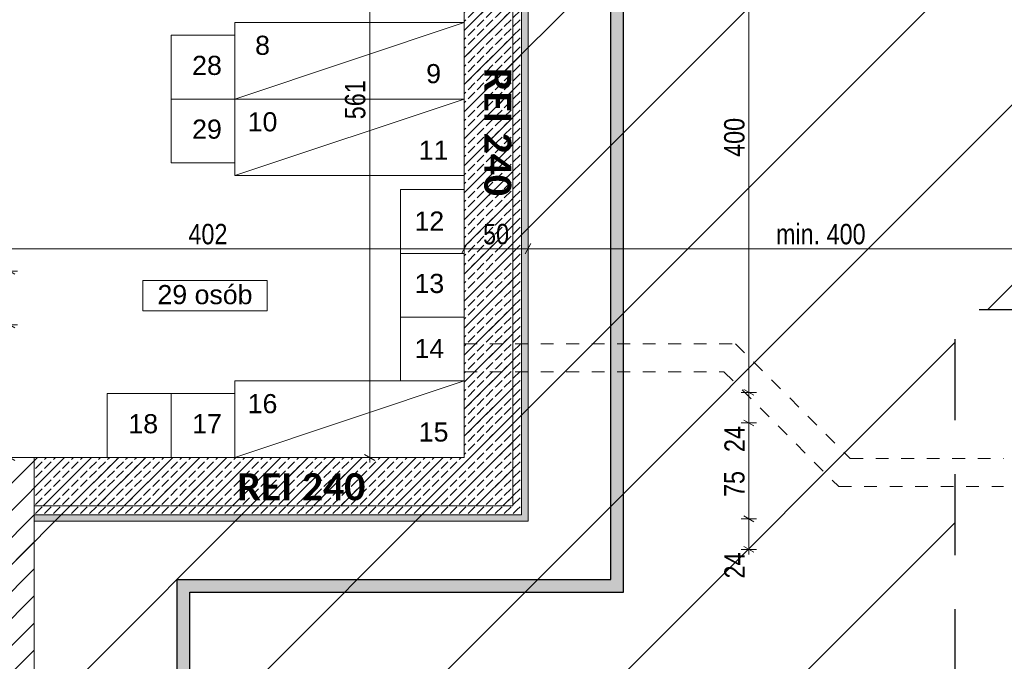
# Model space of a CAD drawing. Header units: centimetres. Extents: x 18292 to 3593338517, y 11794 to 62103.
# Tile 16 of 147: x 29338 to 30110, y 53985 to 54488. Entities that reach past the tile are written whole.
import ezdxf

# ---------------------------------------------------------------- set-up
doc = ezdxf.new("R2010")
doc.units = ezdxf.units.CM
doc.header["$MEASUREMENT"] = 0
doc.linetypes.add('Dashed-002', pattern=[20, 10, -10])
doc.linetypes.add('Long Dashed', pattern=[105.83333, 63.499999, -42.333331])
for name, color, linetype in [('410-Fundamenty', 7, 'Continuous'), ('499-Wymiary i opisy', 7, 'Continuous'), ('__PROJEKTOWANE', 7, 'Continuous'), ('__PROJEKTOWANE_WYPOSAŻENIE', 7, 'Continuous'), ('MF_KRESKOWANIE', 7, 'Continuous'), ('MF_SCIANY_KONSTR', 7, 'Continuous')]:
    doc.layers.add(name, color=color, linetype=linetype)
doc.styles.add('GENERATED_STYLE_1', font='txt')
doc.styles.add('GENERATED_STYLE_2', font='txt')
doc.styles.add('GENERATED_STYLE_4', font='txt')
doc.styles.add('GENERATED_STYLE_8', font='txt')
doc.dimstyles.new('GENERATED_STYLE__1', dxfattribs={"dimtxt": 16, "dimasz": 6.08, "dimexe": 0.18, "dimexo": 0.0625, "dimgap": 0.09, "dimtad": 1, "dimtih": 1, "dimtoh": 1, "dimdec": 0, "dimzin": 0, "dimdsep": 46, "dimtxsty": 'GENERATED_STYLE_4', "dimblk": 'ARROWHEAD_2', "dimblk1": 'ARROWHEAD_2', "dimblk2": 'ARROWHEAD_2', "dimcen": 0.09, "dimse1": 1, "dimse2": 1, "dimclrd": 7, "dimclre": 7, "dimclrt": 7, "dimadec": 0, "dimazin": 0, "dimtfac": 1, "dimtdec": 4, "dimtmove": 0, "dimatfit": 3, "dimfxl": 0, "dimtolj": 1, "dimtzin": 0, "dimarcsym": 0})
doc.dimstyles.new('GENERATED_STYLE__2', dxfattribs={"dimtxt": 16, "dimasz": 6.08, "dimexe": 0.18, "dimexo": 0.0625, "dimgap": 0.09, "dimtad": 1, "dimtih": 1, "dimtoh": 1, "dimdec": 0, "dimzin": 0, "dimdsep": 46, "dimtxsty": 'GENERATED_STYLE_4', "dimblk": 'ARROWHEAD_2', "dimblk1": 'ARROWHEAD_2', "dimblk2": 'ARROWHEAD_2', "dimcen": 0.09, "dimse1": 1, "dimse2": 1, "dimclrd": 7, "dimclre": 7, "dimclrt": 7, "dimadec": 0, "dimazin": 0, "dimtfac": 1, "dimtdec": 4, "dimtmove": 2, "dimatfit": 3, "dimfxl": 0, "dimtolj": 1, "dimtzin": 0, "dimarcsym": 0})
doc.dimstyles.new('GENERATED_STYLE__4', dxfattribs={"dimtxt": 16, "dimasz": 6.08, "dimexe": 0.18, "dimexo": 0.0625, "dimgap": 0.09, "dimtad": 1, "dimdec": 0, "dimzin": 0, "dimdsep": 46, "dimtxsty": 'GENERATED_STYLE_4', "dimblk": 'ARROWHEAD_2', "dimblk1": 'ARROWHEAD_2', "dimblk2": 'ARROWHEAD_2', "dimcen": 0.09, "dimse1": 1, "dimse2": 1, "dimclrd": 7, "dimclre": 7, "dimclrt": 7, "dimadec": 0, "dimazin": 0, "dimtfac": 1, "dimtdec": 4, "dimtmove": 0, "dimatfit": 3, "dimfxl": 0, "dimtolj": 1, "dimtzin": 0, "dimarcsym": 0})
doc.dimstyles.new('GENERATED_STYLE__6', dxfattribs={"dimtxt": 16, "dimasz": 6.08, "dimexe": 0.18, "dimexo": 0.0625, "dimgap": 0.09, "dimtad": 1, "dimdec": 0, "dimzin": 0, "dimdsep": 46, "dimtxsty": 'GENERATED_STYLE_1', "dimblk": 'ARROWHEAD_2', "dimblk1": 'ARROWHEAD_2', "dimblk2": 'ARROWHEAD_2', "dimcen": 0.09, "dimse1": 1, "dimse2": 1, "dimclrd": 7, "dimclre": 7, "dimclrt": 7, "dimadec": 0, "dimazin": 0, "dimtfac": 1, "dimtdec": 4, "dimtmove": 0, "dimatfit": 3, "dimfxl": 0, "dimtolj": 1, "dimtzin": 0, "dimarcsym": 0})
pattern_1 = [(90, (4868174.1653, 3898003.6053), (-3.4641016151, 0), [2, -4]), (90, (4868172.4333, 3898006.6053), (-3.4641016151, 0), [2, -4]), (150, (4868174.1653, 3898005.6053), (1.7320508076, 3), [2, -4]), (150, (4868170.7012, 3898005.6053), (1.7320508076, 3), [2, -4]), (210, (4868174.1653, 3898003.6053), (-1.7320508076, 3), [2, -4]), (210, (4868170.7012, 3898003.6053), (-1.7320508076, 3), [2, -4])]
pattern_2 = [(45, (4868174.165, 3898003.605), (-7.071067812, 7.071067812), [7.5, -2.5]), (45, (4868174.165, 3898010.676), (-7.071067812, 7.071067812), [7.5, -2.5])]

# ---------------------------------------------------------------- blocks, each defined once
blk = doc.blocks.new('*D60', base_point=(4868174.17, 3898003.61))
at = {"layer": '499-Wymiary i opisy', "color": 7, "linetype": 'Continuous', "lineweight": 13}
for p, q in [((29618.68, 54705.49), (29606.68, 54705.49)), ((29616.68, 54703.18), (29608.68, 54707.8)), ((29612.68, 54705.49), (29612.68, 54709.41)), ((29612.68, 54144.49), (29612.68, 54705.49)), ((29618.68, 54144.49), (29606.68, 54144.49)), ((29608.68, 54146.8), (29616.68, 54142.18)), ((29612.68, 54140.58), (29612.68, 54144.49))]:
    blk.add_line(p, q, dxfattribs=at)
at = {"layer": '499-Wymiary i opisy', "color": 7, "lineweight": 13, "insert": (29609.48, 54409.63), "char_height": 16, "attachment_point": 7, "rotation": 90, "style": 'GENERATED_STYLE_4'}
blk.add_mtext('\\A1;{\\pql;\\fArial Narrow|b0|i0|c238|p34;561}', dxfattribs=at)
blk = doc.blocks.new('ARROWHEAD_2')
at = {"color": 0, "linetype": 'Continuous', "lineweight": 0}
for p, q in [((0, 0), (-1, 0)), ((-0.38, -0.66), (0.38, 0.66))]:
    blk.add_line(p, q, dxfattribs=at)
blk = doc.blocks.new('*D61', base_point=(4868174.17, 3898003.61))
at = {"layer": '499-Wymiary i opisy', "color": 7, "linetype": 'Continuous', "lineweight": 13}
for p, q in [((29336.36, 54248.49), (29324.36, 54248.49)), ((29326.36, 54250.8), (29334.36, 54246.18)), ((29330.36, 54144.49), (29330.36, 54248.49)), ((29336.36, 54144.49), (29324.36, 54144.49)), ((29326.36, 54146.8), (29334.36, 54142.18)), ((29330.36, 54140.58), (29330.36, 54144.49))]:
    blk.add_line(p, q, dxfattribs=at)
at = {"layer": '499-Wymiary i opisy', "color": 7, "lineweight": 13, "insert": (29327.16, 54181.13), "char_height": 16, "attachment_point": 7, "rotation": 90, "style": 'GENERATED_STYLE_4'}
blk.add_mtext('\\A1;{\\pql;\\fArial Narrow|b0|i0|c238|p34;104}', dxfattribs=at)
blk = doc.blocks.new('*D63', base_point=(4868174.17, 3898003.61))
at = {"layer": '499-Wymiary i opisy', "color": 7, "linetype": 'Continuous', "lineweight": 13}
for p, q in [((29336.36, 54705.49), (29324.36, 54705.49)), ((29326.36, 54707.8), (29334.36, 54703.18)), ((29330.36, 54290.49), (29330.36, 54705.49)), ((29336.36, 54290.49), (29324.36, 54290.49)), ((29326.36, 54292.8), (29334.36, 54288.18))]:
    blk.add_line(p, q, dxfattribs=at)
at = {"layer": '499-Wymiary i opisy', "color": 7, "lineweight": 13, "insert": (29327.16, 54482.63), "char_height": 16, "attachment_point": 7, "rotation": 90, "style": 'GENERATED_STYLE_4'}
blk.add_mtext('\\A1;{\\pql;\\fArial Narrow|b0|i0|c238|p34;415}', dxfattribs=at)
blk = doc.blocks.new('*D126', base_point=(4868174.17, 3898003.61))
at = {"layer": '499-Wymiary i opisy', "color": 7, "linetype": 'Continuous', "lineweight": 13}
for p, q in [((31251.77, 59746.49), (31239.77, 59746.49)), ((31249.77, 59744.18), (31241.77, 59748.8)), ((31245.77, 59746.49), (31245.77, 59750.41)), ((31245.77, 52927.49), (31245.77, 59746.49)), ((31251.77, 52927.49), (31239.77, 52927.49)), ((31241.77, 52929.8), (31249.77, 52925.18)), ((31245.77, 52923.58), (31245.77, 52927.49))]:
    blk.add_line(p, q, dxfattribs=at)
at = {"layer": '499-Wymiary i opisy', "color": 7, "lineweight": 13, "insert": (31242.57, 56311.39), "char_height": 16, "attachment_point": 7, "rotation": 90, "style": 'GENERATED_STYLE_1'}
blk.add_mtext('\\A1;{\\pql;\\fArial Narrow|b1|i0|c238|p34;6\xa0819}', dxfattribs=at)
blk = doc.blocks.new('*D128', base_point=(4868174.17, 3898003.61))
at = {"layer": '499-Wymiary i opisy', "color": 7, "linetype": 'Continuous', "lineweight": 13}
for p, q in [((31221.77, 54094.49), (31209.77, 54094.49)), ((31211.77, 54096.8), (31219.77, 54092.18)), ((31215.77, 53077.49), (31215.77, 54094.49)), ((31221.77, 53077.49), (31209.77, 53077.49)), ((31211.77, 53079.8), (31219.77, 53075.18))]:
    blk.add_line(p, q, dxfattribs=at)
at = {"layer": '499-Wymiary i opisy', "color": 7, "lineweight": 13, "insert": (31212.57, 53562.95), "char_height": 16, "attachment_point": 7, "rotation": 90, "style": 'GENERATED_STYLE_4'}
blk.add_mtext('\\A1;{\\pql;\\fArial Narrow|b0|i0|c238|p34;1\xa0017}', dxfattribs=at)
blk = doc.blocks.new('*D129', base_point=(4868174.17, 3898003.61))
at = {"layer": '499-Wymiary i opisy', "color": 7, "linetype": 'Continuous', "lineweight": 13}
for p, q in [((31221.77, 54595.49), (31209.77, 54595.49)), ((31211.77, 54597.8), (31219.77, 54593.18)), ((31215.77, 54094.49), (31215.77, 54595.49)), ((31221.77, 54094.49), (31209.77, 54094.49)), ((31211.77, 54096.8), (31219.77, 54092.18))]:
    blk.add_line(p, q, dxfattribs=at)
at = {"layer": '499-Wymiary i opisy', "color": 7, "lineweight": 13, "insert": (31212.57, 54329.63), "char_height": 16, "attachment_point": 7, "rotation": 90, "style": 'GENERATED_STYLE_4'}
blk.add_mtext('\\A1;{\\pql;\\fArial Narrow|b0|i0|c238|p34;501}', dxfattribs=at)
blk = doc.blocks.new('*D136', base_point=(4868174.17, 3898003.61))
at = {"layer": '499-Wymiary i opisy', "color": 7, "linetype": 'Continuous', "lineweight": 13}
for p, q in [((31191.77, 54094.49), (31179.77, 54094.49)), ((31181.77, 54096.8), (31189.77, 54092.18)), ((31185.77, 53077.49), (31185.77, 54094.49)), ((31191.77, 53077.49), (31179.77, 53077.49)), ((31181.77, 53079.8), (31189.77, 53075.18))]:
    blk.add_line(p, q, dxfattribs=at)
at = {"layer": '499-Wymiary i opisy', "color": 7, "lineweight": 13, "insert": (31182.57, 53562.95), "char_height": 16, "attachment_point": 7, "rotation": 90, "style": 'GENERATED_STYLE_4'}
blk.add_mtext('\\A1;{\\pql;\\fArial Narrow|b0|i0|c238|p34;1\xa0017}', dxfattribs=at)
blk = doc.blocks.new('*D137', base_point=(4868174.17, 3898003.61))
at = {"layer": '499-Wymiary i opisy', "color": 7, "linetype": 'Continuous', "lineweight": 13}
for p, q in [((31191.77, 54595.49), (31179.77, 54595.49)), ((31181.77, 54597.8), (31189.77, 54593.18)), ((31185.77, 54094.49), (31185.77, 54595.49)), ((31191.77, 54094.49), (31179.77, 54094.49)), ((31181.77, 54096.8), (31189.77, 54092.18))]:
    blk.add_line(p, q, dxfattribs=at)
at = {"layer": '499-Wymiary i opisy', "color": 7, "lineweight": 13, "insert": (31182.57, 54329.63), "char_height": 16, "attachment_point": 7, "rotation": 90, "style": 'GENERATED_STYLE_4'}
blk.add_mtext('\\A1;{\\pql;\\fArial Narrow|b0|i0|c238|p34;501}', dxfattribs=at)
blk = doc.blocks.new('*D237', base_point=(4868174.17, 3898003.61))
at = {"layer": '499-Wymiary i opisy', "color": 7, "linetype": 'Continuous', "lineweight": 13}
for p, q in [((29287.19, 54312.15), (29282.57, 54304.15)), ((29284.88, 54302.15), (29284.88, 54314.15)), ((29689.19, 54312.15), (29684.57, 54304.15)), ((29686.88, 54302.15), (29686.88, 54314.15)), ((29284.88, 54308.15), (29686.88, 54308.15))]:
    blk.add_line(p, q, dxfattribs=at)
at = {"layer": '499-Wymiary i opisy', "color": 7, "lineweight": 13, "insert": (29470.52, 54311.35), "char_height": 16, "attachment_point": 7, "style": 'GENERATED_STYLE_4'}
blk.add_mtext('\\A1;{\\pql;\\fArial Narrow|b0|i0|c238|p34;402}', dxfattribs=at)
blk = doc.blocks.new('*D238', base_point=(4868174.17, 3898003.61))
at = {"layer": '499-Wymiary i opisy', "color": 7, "linetype": 'Continuous', "lineweight": 13}
for p, q in [((29689.19, 54312.15), (29684.57, 54304.15)), ((29686.88, 54302.15), (29686.88, 54314.15)), ((29739.19, 54312.15), (29734.57, 54304.15)), ((29736.88, 54302.15), (29736.88, 54314.15)), ((29686.88, 54308.15), (29736.88, 54308.15))]:
    blk.add_line(p, q, dxfattribs=at)
at = {"layer": '499-Wymiary i opisy', "color": 7, "lineweight": 13, "insert": (29701.64, 54311.35), "char_height": 16, "attachment_point": 7, "style": 'GENERATED_STYLE_4'}
blk.add_mtext('\\A1;{\\pql;\\fArial Narrow|b0|i0|c238|p34;50}', dxfattribs=at)
blk = doc.blocks.new('*D239', base_point=(4868174.17, 3898003.61))
at = {"layer": '499-Wymiary i opisy', "color": 7, "linetype": 'Continuous', "lineweight": 13}
for p, q in [((29739.19, 54312.15), (29734.57, 54304.15)), ((29736.88, 54302.15), (29736.88, 54314.15)), ((30144.19, 54312.15), (30139.57, 54304.15)), ((30141.88, 54302.15), (30141.88, 54314.15)), ((29736.88, 54308.15), (30141.88, 54308.15))]:
    blk.add_line(p, q, dxfattribs=at)
at = {"layer": '499-Wymiary i opisy', "color": 7, "lineweight": 13, "char_height": 16, "attachment_point": 7, "style": 'GENERATED_STYLE_4'}
for s, insert in [('\\A1;{\\pql;\\fArial Narrow|b0|i0|c238|p34;min. 400}', (29931.36, 54311.35)), ('\\A1;{\\pql;\\fArial Narrow|b0|i0|c238|p34;24}', (30119.09, 54311.35))]:
    blk.add_mtext(s, dxfattribs=dict(at, insert=insert))
blk = doc.blocks.new('*D243', base_point=(4868174.17, 3898003.61))
at = {"layer": '499-Wymiary i opisy', "color": 7, "linetype": 'Continuous', "lineweight": 13}
for p, q in [((29916.11, 54096.36), (29904.11, 54096.36)), ((29906.11, 54098.67), (29914.11, 54094.05)), ((29910.11, 54072.36), (29910.11, 54096.36)), ((29916.11, 54072.36), (29904.11, 54072.36)), ((29906.11, 54074.67), (29914.11, 54070.05)), ((29910.11, 54068.44), (29910.11, 54072.36))]:
    blk.add_line(p, q, dxfattribs=at)
at = {"layer": '499-Wymiary i opisy', "color": 7, "lineweight": 13, "insert": (29906.91, 54049.56), "char_height": 16, "attachment_point": 7, "rotation": 90, "style": 'GENERATED_STYLE_4'}
blk.add_mtext('\\A1;{\\pql;\\fArial Narrow|b0|i0|c238|p34;24}', dxfattribs=at)
blk = doc.blocks.new('*D244', base_point=(4868174.17, 3898003.61))
at = {"layer": '499-Wymiary i opisy', "color": 7, "linetype": 'Continuous', "lineweight": 13}
for p, q in [((29916.11, 54171.49), (29904.11, 54171.49)), ((29906.11, 54173.8), (29914.11, 54169.18)), ((29910.11, 54096.36), (29910.11, 54171.49)), ((29916.11, 54096.36), (29904.11, 54096.36)), ((29906.11, 54098.67), (29914.11, 54094.05))]:
    blk.add_line(p, q, dxfattribs=at)
at = {"layer": '499-Wymiary i opisy', "color": 7, "lineweight": 13, "char_height": 16, "attachment_point": 7, "rotation": 90, "style": 'GENERATED_STYLE_4'}
for s, insert in [('\\A1;{\\pql;\\fArial Narrow|b0|i0|c238|p34;24}', (29906.91, 54148.7)), ('\\A1;{\\pql;\\fArial Narrow|b0|i0|c238|p34;75}', (29906.91, 54113.44))]:
    blk.add_mtext(s, dxfattribs=dict(at, insert=insert))
blk = doc.blocks.new('*D245', base_point=(4868174.17, 3898003.61))
at = {"layer": '499-Wymiary i opisy', "color": 7, "linetype": 'Continuous', "lineweight": 13}
for p, q in [((29916.11, 54195.49), (29904.11, 54195.49)), ((29906.11, 54197.8), (29914.11, 54193.18)), ((29910.11, 54171.49), (29910.11, 54195.49)), ((29916.11, 54171.49), (29904.11, 54171.49)), ((29906.11, 54173.8), (29914.11, 54169.18))]:
    blk.add_line(p, q, dxfattribs=at)
blk = doc.blocks.new('*D246', base_point=(4868174.17, 3898003.61))
at = {"layer": '499-Wymiary i opisy', "color": 7, "linetype": 'Continuous', "lineweight": 13}
for p, q in [((29916.11, 54595.49), (29904.11, 54595.49)), ((29906.11, 54597.8), (29914.11, 54593.18)), ((29910.11, 54195.49), (29910.11, 54595.49)), ((29916.11, 54195.49), (29904.11, 54195.49)), ((29906.11, 54197.8), (29914.11, 54193.18))]:
    blk.add_line(p, q, dxfattribs=at)
at = {"layer": '499-Wymiary i opisy', "color": 7, "lineweight": 13, "insert": (29906.91, 54380.13), "char_height": 16, "attachment_point": 7, "rotation": 90, "style": 'GENERATED_STYLE_4'}
blk.add_mtext('\\A1;{\\pql;\\fArial Narrow|b0|i0|c238|p34;400}', dxfattribs=at)

msp = doc.modelspace()

# ---------------------------------------------------------------- hatches: boundary and pattern name
at = {"layer": '410-Fundamenty', "linetype": 'Continuous', "lineweight": 0, "true_color": 0x000000}
h = msp.add_hatch(dxfattribs=at)
h.set_pattern_fill('beton_000a', color=18, style=0, pattern_type=2)
h.set_pattern_definition(pattern_2)
h.paths.add_polyline_path([(29711.88, 54119.49), (29711.88, 54620.49), (29686.88, 54645.49), (29686.88, 54144.49)])
h = msp.add_hatch(dxfattribs=at)
h.set_pattern_fill('beton_000a', color=18, style=0, pattern_type=2)
h.set_pattern_definition(pattern_2)
h.paths.add_polyline_path([(29716.88, 54114.49), (29716.88, 54615.49), (29711.88, 54620.49), (29711.88, 54119.49)])
h = msp.add_hatch(dxfattribs=at)
h.set_pattern_fill('beton_000a', color=18, style=0, pattern_type=2)
h.set_pattern_definition(pattern_2)
h.paths.add_polyline_path([(29731.88, 54099.49), (29731.88, 54600.49), (29716.88, 54615.49), (29716.88, 54114.49)])
h = msp.add_hatch(dxfattribs=at)
h.set_pattern_fill('Styropian_000a', color=18, style=0, pattern_type=2)
h.set_pattern_definition(pattern_1)
h.paths.add_polyline_path([(29736.88, 54094.49), (29736.88, 54595.49), (29731.88, 54600.49), (29731.88, 54099.49)])
h = msp.add_hatch(dxfattribs=at)
h.set_pattern_fill('beton_000a', color=18, style=0, pattern_type=2)
h.set_pattern_definition(pattern_2)
h.paths.add_polyline_path([(29349.56, 54119.49), (29711.88, 54119.49), (29686.88, 54144.49), (29349.56, 54144.49)])
h = msp.add_hatch(dxfattribs=at)
h.set_pattern_fill('beton_000a', color=18, style=0, pattern_type=2)
h.set_pattern_definition(pattern_2)
h.paths.add_polyline_path([(29349.56, 54114.49), (29716.88, 54114.49), (29711.88, 54119.49), (29349.56, 54119.49)])
h = msp.add_hatch(dxfattribs=at)
h.set_pattern_fill('beton_000a', color=18, style=0, pattern_type=2)
h.set_pattern_definition(pattern_2)
h.paths.add_polyline_path([(29349.56, 54099.49), (29731.88, 54099.49), (29716.88, 54114.49), (29349.56, 54114.49)])
h = msp.add_hatch(dxfattribs=at)
h.set_pattern_fill('Styropian_000a', color=18, style=0, pattern_type=2)
h.set_pattern_definition(pattern_1)
h.paths.add_polyline_path([(29349.56, 54094.49), (29736.88, 54094.49), (29731.88, 54099.49), (29349.56, 54099.49)])
at = {"layer": '__PROJEKTOWANE', "linetype": 'Continuous', "lineweight": 13}
h = msp.add_hatch(dxfattribs=at)
h.set_pattern_fill('Bloczki_ceramiczne_kopia_DD', color=150, style=0, pattern_type=2)
h.set_pattern_definition([(45, (4868174.17, 3898003.61), (-70.7106781, 70.7106781), [])])
h.paths.add_polyline_path([(29714.88, 54617.49), (30014.88, 54617.49), (30014.88, 55810.49), (29733.88, 55810.49), (29733.88, 56706.54), (30093.98, 56706.54), (30092.06, 56167.49), (30371.88, 56167.49), (30371.88, 54260.49), (30071.88, 54260.49), (30071.88, 53759.49), (28132.88, 53759.49), (28132.88, 54560.49), (27833.92, 54560.49), (27832.9, 55446.69), (26114.07, 55446.61), (26114.07, 55792.49), (28189.88, 55792.49), (28189.88, 54917.49), (28489.88, 54917.49), (28489.88, 54116.49), (29714.88, 54116.49)])
at = {"layer": '__PROJEKTOWANE', "linetype": 'Continuous', "lineweight": 25}
h = msp.add_hatch(color=230, dxfattribs=at)
h.paths.add_polyline_path([(27914.85, 56613.92), (27914.85, 54825.65), (28391.41, 54825.65), (28391.41, 54038.82), (28822.34, 54038.82), (28822.34, 53475.15), (29471.71, 53475.15), (29471.71, 54038.82), (29811.8, 54038.82), (29811.8, 54541.02), (30104, 54541.02), (30104, 55897.12), (28839.09, 55897.12), (28839.09, 56613.92)])
h.paths.add_polyline_path([(28832.34, 53485.15), (28832.34, 54048.82), (28401.41, 54048.82), (28401.41, 54835.65), (27924.85, 54835.65), (27924.85, 56603.92), (28829.09, 56603.92), (28829.09, 55887.12), (30094, 55887.12), (30094, 54551.02), (29801.8, 54551.02), (29801.8, 54048.82), (29461.71, 54048.82), (29461.71, 53485.15)], flags=0)
at = {"layer": 'MF_KRESKOWANIE', "linetype": 'Continuous', "lineweight": 13}
h = msp.add_hatch(dxfattribs=at)
h.set_pattern_fill('bloczki_ceramiczne_000a', color=250, style=0, pattern_type=2)
h.set_pattern_definition([(45, (4868174.165, 3898003.605), (-10.606601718, 10.606601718), [])])
h.paths.add_polyline_path([(28179.88, 54907.49), (28479.88, 54907.49), (28479.88, 54896.49), (28479.88, 54735.49), (28479.88, 54106.49), (28547.88, 54106.49), (28855.88, 54106.49), (28855.88, 53966.49), (28897.88, 53966.49), (29179.56, 53966.49), (29179.56, 53894.49), (29179.56, 53558.49), (29349.56, 53558.49), (29349.56, 53894.49), (29349.56, 53966.49), (29349.56, 54106.49), (29724.88, 54106.49), (29724.88, 54607.49), (30024.88, 54607.49), (30024.88, 54660.49), (30024.88, 55820.49), (29705.88, 55820.49), (28929.88, 55820.49), (28929.88, 55776.49), (29000.88, 55776.49), (29000.88, 55556.49), (28933.88, 55556.49), (28923.88, 55556.49), (28923.88, 55514.49), (29143.88, 55514.49), (29143.88, 55556.49), (29042.88, 55556.49), (29042.88, 55776.49), (29380.88, 55776.49), (29380.88, 55556.49), (29223.88, 55556.49), (29223.88, 55514.49), (29422.88, 55514.49), (29422.88, 55776.49), (29686.88, 55776.49), (29986.88, 55776.49), (29986.88, 55234.49), (29686.88, 55234.49), (29422.88, 55234.49), (29422.88, 55434.49), (29380.88, 55434.49), (29380.88, 55393.49), (29380.88, 55026.49), (29422.88, 55026.49), (29422.88, 55192.49), (29986.88, 55192.49), (29986.88, 54645.49), (29722.88, 54645.49), (29722.88, 54735.49), (29722.88, 54747.49), (29422.88, 54747.49), (29422.88, 54934.49), (29380.88, 54934.49), (29380.88, 54747.49), (29380.88, 54705.49), (29686.88, 54705.49), (29686.88, 54144.49), (29284.88, 54144.49), (29284.88, 54705.49), (29288.88, 54705.49), (29288.88, 54747.49), (29190.88, 54747.49), (29190.88, 54705.49), (29242.88, 54705.49), (29242.88, 54290.49), (29217.88, 54290.49), (29232.88, 54248.49), (29242.88, 54248.49), (29242.88, 54144.49), (29062.88, 54144.49), (29062.88, 54147.49), (29020.88, 54147.49), (29020.88, 54144.49), (29007.88, 54144.49), (29007.88, 54106.49), (29311.56, 54106.49), (29311.56, 54008.49), (29311.56, 53894.49), (29311.22, 53894.49), (29311.22, 53600.49), (29221.56, 53600.49), (29221.56, 53894.49), (29221.56, 53983.49), (29196.56, 54008.49), (28897.88, 54008.49), (28897.88, 54106.49), (28947.88, 54106.49), (28947.88, 54144.49), (28897.88, 54144.49), (28897.88, 54159.49), (28855.88, 54159.49), (28855.88, 54144.49), (28517.88, 54144.49), (28517.88, 54705.49), (28657.88, 54705.49), (28657.88, 54747.49), (28517.88, 54747.49), (28517.88, 54907.49), (28781.88, 54907.49), (28781.88, 54871.49), (28823.88, 54871.49), (28823.88, 55099.49), (28781.88, 55099.49), (28781.88, 54945.49), (28527.88, 54945.49), (28217.88, 54945.49), (28217.88, 55790.1), (28680.42, 55790.44), (28680.56, 55820.49), (28217.88, 55820.49), (28193.88, 55782.49), (28179.88, 55782.49), (28179.88, 54945.49)])

# ---------------------------------------------------------------- linework, layer by layer
at = {"layer": '410-Fundamenty', "color": 7, "linetype": 'Continuous', "lineweight": 13}
for p, q in [((29731.88, 54099.49), (29731.88, 54600.49)), ((29349.56, 54099.49), (29731.88, 54099.49))]:
    msp.add_line(p, q, dxfattribs=at)
at = {"layer": '410-Fundamenty', "color": 7, "linetype": 'Continuous', "lineweight": 13, "flags": 128}
for points in [[(29686.88, 54645.49), (29686.88, 54144.49)], [(29736.88, 54094.49), (29736.88, 54595.49)], [(29686.88, 54144.49), (29349.56, 54144.49)], [(29349.56, 54119.49), (29349.56, 54144.49)], [(29349.56, 54114.49), (29349.56, 54119.49)], [(29349.56, 54099.49), (29349.56, 54114.49)], [(29349.56, 54094.49), (29349.56, 54099.49)], [(29349.56, 54094.49), (29736.88, 54094.49)]]:
    msp.add_lwpolyline(points, dxfattribs=at)
at = {"layer": '__PROJEKTOWANE', "color": 7, "linetype": 'Long Dashed', "lineweight": 25, "flags": 128}
msp.add_lwpolyline([(27830.97, 55446.62), (27834.01, 54560.49), (28132.88, 54560.49), (28132.88, 53759.49), (30071.88, 53759.49), (30071.88, 54260.49), (30371.88, 54260.49), (30371.88, 56167.49), (30092.06, 56167.49), (30093.88, 56678.32)], dxfattribs=at)
at = {"layer": '__PROJEKTOWANE', "color": 230, "linetype": 'Continuous', "lineweight": 25, "flags": 128}
for points in [[(28822.34, 53475.15), (29471.71, 53475.15), (29471.71, 54038.82), (29811.8, 54038.82), (29811.8, 54541.02), (30104, 54541.02), (30104, 55897.12), (28839.09, 55897.12), (28839.09, 56613.92), (27914.88, 56613.92), (27914.88, 54825.65), (28391.41, 54825.65), (28391.41, 54038.82), (28822.34, 54038.82)], [(28832.34, 53485.15), (29461.71, 53485.15), (29461.71, 54048.82), (29801.8, 54048.82), (29801.8, 54551.02), (30094, 54551.02), (30094, 55887.12), (28829.09, 55887.12), (28829.09, 56603.92), (27924.85, 56603.92), (27924.85, 54835.65), (28401.41, 54835.65), (28401.41, 54048.82), (28832.34, 54048.82)]]:
    msp.add_lwpolyline(points, close=True, dxfattribs=at)
at = {"layer": '__PROJEKTOWANE_WYPOSAŻENIE', "color": 7, "linetype": 'Continuous', "lineweight": 13}
for p, q in [((29506.88, 54425.49), (29686.88, 54485.49)), ((29506.88, 54365.49), (29686.88, 54425.49)), ((29506.88, 54144.49), (29686.88, 54204.49))]:
    msp.add_line(p, q, dxfattribs=at)
at = {"layer": '__PROJEKTOWANE_WYPOSAŻENIE', "color": 7, "linetype": 'Continuous', "lineweight": 13, "flags": 128}
for points in [[(29506.88, 54425.49), (29506.88, 54485.49), (29686.88, 54485.49), (29686.88, 54425.49)], [(29506.88, 54475.49), (29506.88, 54425.49), (29456.88, 54425.49), (29456.88, 54475.49)], [(29506.88, 54425.49), (29506.88, 54375.49), (29456.88, 54375.49), (29456.88, 54425.49)], [(29506.88, 54365.49), (29506.88, 54425.49), (29686.88, 54425.49), (29686.88, 54365.49)], [(29636.88, 54354.49), (29636.88, 54304.49), (29686.88, 54304.49), (29686.88, 54354.49)], [(29636.88, 54254.49), (29636.88, 54304.49), (29686.88, 54304.49), (29686.88, 54254.49)], [(29636.88, 54254.49), (29636.88, 54204.49), (29686.88, 54204.49), (29686.88, 54254.49)], [(29506.88, 54144.49), (29506.88, 54204.49), (29686.88, 54204.49), (29686.88, 54144.49)], [(29456.88, 54194.49), (29456.88, 54144.49), (29406.88, 54144.49), (29406.88, 54194.49)], [(29506.88, 54194.49), (29506.88, 54144.49), (29456.88, 54144.49), (29456.88, 54194.49)]]:
    msp.add_lwpolyline(points, close=True, dxfattribs=at)
at = {"layer": '__PROJEKTOWANE_WYPOSAŻENIE', "color": 150, "linetype": 'Continuous', "lineweight": 13, "flags": 128}
msp.add_lwpolyline([(29434.79, 54283.07), (29532.2, 54283.07), (29532.2, 54259.5), (29434.79, 54259.5)], close=True, dxfattribs=at)
at = {"layer": '__PROJEKTOWANE_WYPOSAŻENIE', "color": 7, "linetype": 'Dashed-002', "lineweight": 13, "flags": 128}
for points in [[(29686.88, 54233.5), (29899.69, 54233.5)], [(29899.69, 54233.5), (29989.69, 54143.5)], [(29686.88, 54211.56), (29890.6, 54211.56)], [(29890.6, 54211.56), (29980.6, 54121.56)], [(29989.69, 54143.5), (30109.88, 54143.5)], [(29980.6, 54121.56), (30109.88, 54121.56)]]:
    msp.add_lwpolyline(points, dxfattribs=at)
at = {"layer": 'MF_SCIANY_KONSTR', "color": 7, "linetype": 'Continuous', "lineweight": 13}
for p, q in [((29686.88, 54144.49), (29686.88, 54705.49)), ((29724.88, 54106.49), (29724.88, 54607.49)), ((29284.88, 54144.49), (29686.88, 54144.49)), ((29349.56, 54106.49), (29724.88, 54106.49)), ((29349.56, 54106.49), (29349.56, 53966.49)), ((29717.88, 54106.49), (29687.88, 54106.49))]:
    msp.add_line(p, q, dxfattribs=at)

# ---------------------------------------------------------------- texts
at = {"layer": '__PROJEKTOWANE', "color": 1, "linetype": 'Continuous', "lineweight": 13, "insert": (29702.27, 54449.88), "char_height": 21.2625, "attachment_point": 7, "rotation": 270, "style": 'GENERATED_STYLE_8'}
msp.add_mtext('\\A1;{\\pql;\\fCalibri Light|b1|i0|c238|p34;REI 240}', dxfattribs=at)
at = {"layer": '__PROJEKTOWANE', "color": 1, "linetype": 'Continuous', "lineweight": 13, "insert": (29508.84, 54110.61), "char_height": 21.2625, "attachment_point": 7, "style": 'GENERATED_STYLE_8'}
msp.add_mtext('\\A1;{\\pql;\\fCalibri Light|b1|i0|c238|p34;REI 240}', dxfattribs=at)
at = {"layer": '__PROJEKTOWANE_WYPOSAŻENIE', "color": 150, "linetype": 'Continuous', "lineweight": 13, "char_height": 15, "attachment_point": 2, "style": 'GENERATED_STYLE_2'}
for s, insert in [('\\A1;{\\pqc;\\fArial|b0|i0|c238|p38;8}', (29528.64, 54475.14)), ('\\A1;{\\pqc;\\fArial|b0|i0|c238|p38;28}', (29485.07, 54459.4)), ('\\A1;{\\pqc;\\fArial|b0|i0|c238|p38;9}', (29662.82, 54452.9)), ('\\A1;{\\pqc;\\fArial|b0|i0|c238|p38;29}', (29485.07, 54409.4)), ('\\A1;{\\pqc;\\fArial|b0|i0|c238|p38;10}', (29528.64, 54415.14)), ('\\A1;{\\pqc;\\fArial|b0|i0|c238|p38;11}', (29662.82, 54392.9)), ('\\A1;{\\pqc;\\fArial|b0|i0|c238|p38;12}', (29659.47, 54337.3)), ('\\A1;{\\pqc;\\fArial|b0|i0|c238|p38;13}', (29659.47, 54288.4)), ('\\A1;{\\pqc;\\fArial|b0|i0|c238|p38;29 osób}', (29483.49, 54279.64)), ('\\A1;{\\pqc;\\fArial|b0|i0|c238|p38;14}', (29659.47, 54237.3)), ('\\A1;{\\pqc;\\fArial|b0|i0|c238|p38;16}', (29528.64, 54194.14)), ('\\A1;{\\pqc;\\fArial|b0|i0|c238|p38;18}', (29435.07, 54178.4)), ('\\A1;{\\pqc;\\fArial|b0|i0|c238|p38;17}', (29485.07, 54178.4)), ('\\A1;{\\pqc;\\fArial|b0|i0|c238|p38;15}', (29662.82, 54171.9))]:
    msp.add_mtext(s, dxfattribs=dict(at, insert=insert))

# ---------------------------------------------------------------- dimensions: what is measured, and where the dimension line sits
at = {"layer": '499-Wymiary i opisy', "color": 7, "linetype": 'Continuous', "lineweight": 13}
for base, p1, p2, dimstyle, picture, middle in [((31245.77, 59746.49), (24264.88, 52927.49), (25791.88, 59746.49), 'GENERATED_STYLE__6', '*D126', (31234.57, 56338.88)), ((29330.36, 54705.49), (29242.88, 54290.49), (29686.88, 54705.49), 'GENERATED_STYLE__4', '*D63', (29319.16, 54500.93)), ((29612.68, 54705.49), (29686.88, 54144.49), (29686.88, 54705.49), 'GENERATED_STYLE__4', '*D60', (29601.48, 54427.93)), ((31215.77, 54595.49), (29736.88, 54094.49), (30036.88, 54595.49), 'GENERATED_STYLE__4', '*D129', (31204.57, 54347.93)), ((31185.77, 54595.49), (29736.88, 54094.49), (30036.88, 54595.49), 'GENERATED_STYLE__4', '*D137', (31174.57, 54347.93)), ((29910.11, 54595.49), (30141.88, 54195.49), (30036.88, 54595.49), 'GENERATED_STYLE__4', '*D246', (29898.91, 54398.43)), ((29330.36, 54248.49), (29686.88, 54144.49), (29242.88, 54248.49), 'GENERATED_STYLE__4', '*D61', (29319.16, 54199.43)), ((29910.11, 54195.49), (30165.88, 54171.49), (30141.88, 54195.49), 'GENERATED_STYLE__4', '*D245', (29898.91, 54160.9)), ((29910.11, 54171.49), (30165.88, 54096.36), (30165.88, 54171.49), 'GENERATED_STYLE__4', '*D244', (29898.91, 54125.64)), ((31215.77, 54094.49), (24865.88, 53077.49), (29736.88, 54094.49), 'GENERATED_STYLE__4', '*D128', (31204.57, 53590.44)), ((31185.77, 54094.49), (24865.88, 53077.49), (29736.88, 54094.49), 'GENERATED_STYLE__4', '*D136', (31174.57, 53590.44)), ((29910.11, 54096.36), (30141.88, 54072.36), (30165.88, 54096.36), 'GENERATED_STYLE__4', '*D243', (29898.91, 54061.76))]:
    dim = msp.add_linear_dim(base=base, p1=p1, p2=p2, angle=90, dimstyle=dimstyle, dxfattribs=at)
    dim.commit()
    dim.dimension.update_dxf_attribs({"geometry": picture, "text_midpoint": middle, "dimtype": 160, "text_rotation": 90})
for base, p1, p2, picture, middle in [((29736.88, 54308.15), (29686.88, 54144.49), (29736.88, 54382.49), '*D238', (29713.84, 54319.35)), ((29686.88, 54308.15), (29284.88, 54144.49), (29686.88, 54144.49), '*D237', (29488.82, 54319.35))]:
    dim = msp.add_linear_dim(base=base, p1=p1, p2=p2, dimstyle='GENERATED_STYLE__1', dxfattribs=at)
    dim.commit()
    dim.dimension.update_dxf_attribs({"geometry": picture, "text_midpoint": middle, "dimtype": 160})
dim = msp.add_linear_dim(base=(30141.88, 54308.15), p1=(29736.88, 54382.49), p2=(30141.88, 54195.49), text='min. 400', dimstyle='GENERATED_STYLE__2', dxfattribs=at)
dim.commit()
dim.dimension.update_dxf_attribs({"geometry": '*D239', "text_midpoint": (29974.05, 54319.35), "dimtype": 160})

doc.saveas('drawing.dxf')
